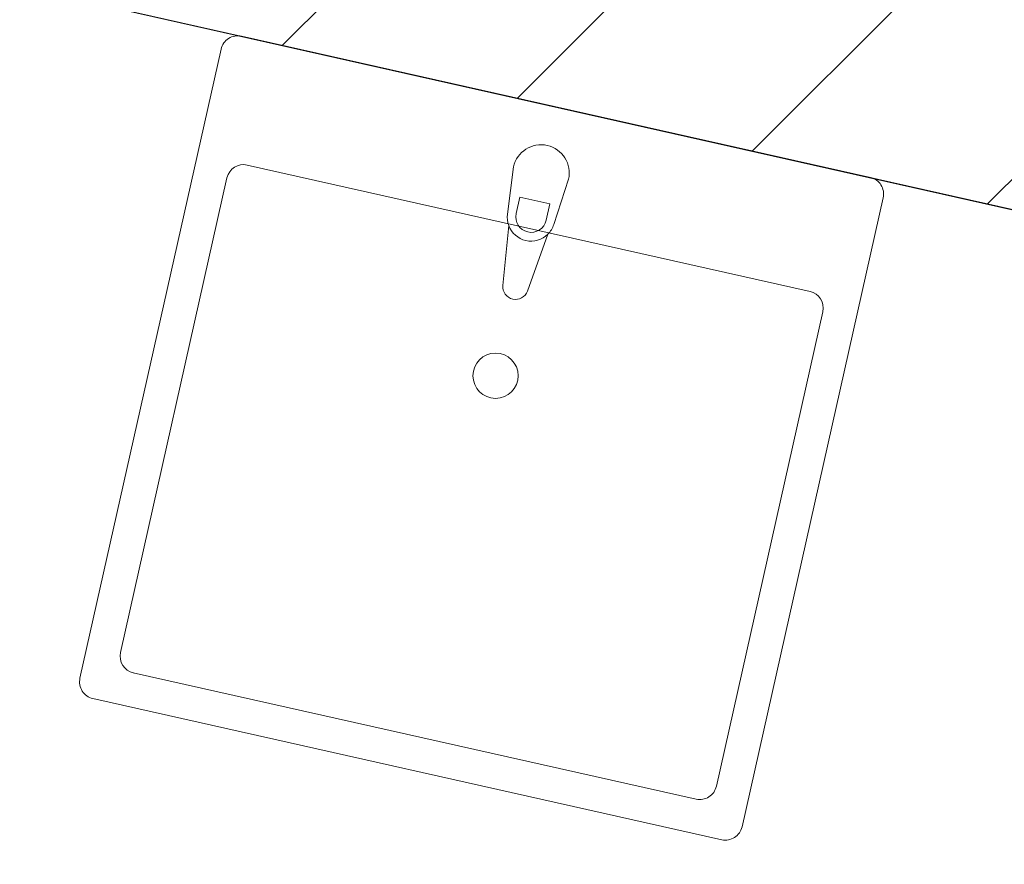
# Model space of a CAD drawing. Header units: millimetres. Extents: x -7213913 to -6930480, y 6129472 to 6353620.
# Tile 147 of 256: x -7192257 to -7191386, y 6173878 to 6174624. Entities that reach past the tile are written whole.
import ezdxf
from ezdxf.enums import TextEntityAlignment as Align

# ---------------------------------------------------------------- set-up
doc = ezdxf.new("R2010")
doc.units = ezdxf.units.MM
doc.header["$MEASUREMENT"] = 0
for name, color, linetype in [('S - квартира_помещение.АР', 7, 'Continuous'), ('АР-Мебель_Сантехника.АР', 7, 'Continuous'), ('АР-Стены_Перегородки_межквартирные_200.АР', 7, 'Continuous'), ('АР-Чертеж-Размеры.АР', 7, 'Continuous')]:
    doc.layers.add(name, color=color, linetype=linetype)
for name, color, linetype, lineweight in [('S - квартира_помещение.АР_Ном._пера__101', 252, 'Continuous', 0), ('S - квартира_помещение.АР_Ном._пера__2', 8, 'Continuous', 15), ('АР-Мебель_Сантехника.АР_Ном._пера__101', 252, 'Continuous', 0), ('АР-Стены_Перегородки_межквартирные_200.АР_Ном._пера__1', 7, 'Continuous', 30), ('АР-Чертеж-Размеры.АР_Ном._пера__1', 7, 'Continuous', 0), ('Паспорта Зон Archicad_Ном._пера__1', 7, 'Continuous', 0)]:
    doc.layers.add(name, color=color, linetype=linetype, lineweight=lineweight)
doc.styles.add('РЎР“Р•РќР•Р\xa0Р\x98Р\xa0_РЎРўР\x98Р›Р¬_1', font='txt')
doc.styles.add('РЎР“Р•РќР•Р\xa0Р\x98Р\xa0_РЎРўР\x98Р›Р¬_2', font='calibri.ttf')
doc.styles.add('РЎР“Р•РќР•Р\xa0Р\x98Р\xa0_РЎРўР\x98Р›Р¬_3', font='GOST_Common.ttf')
doc.dimstyles.new('СГЕНЕРИР_СТИЛЬ__5', dxfattribs={"dimtxt": 200, "dimasz": 142.5, "dimexe": 0.18, "dimexo": 0.0625, "dimgap": 0, "dimtad": 1, "dimdec": 0, "dimzin": 0, "dimdsep": 46, "dimtxsty": 'РЎР“Р•РќР•Р\xa0Р\x98Р\xa0_РЎРўР\x98Р›Р¬_3', "dimblk": 'ARROWHEAD_6', "dimblk1": 'ARROWHEAD_6', "dimblk2": 'ARROWHEAD_6', "dimcen": 0.09, "dimse1": 1, "dimse2": 1, "dimclrd": 7, "dimclre": 7, "dimclrt": 7, "dimazin": 0, "dimtfac": 1, "dimtdec": 4, "dimtmove": 0, "dimatfit": 3, "dimfxl": 1, "dimtolj": 1, "dimtzin": 0, "dimarcsym": 0})

# ---------------------------------------------------------------- blocks, each defined once
blk = doc.blocks.new('Кухня-столовая_1_37_10', base_point=(-7189706.6, 6172379.39))
at = {"layer": 'S - квартира_помещение.АР_Ном._пера__2', "color": 8, "linetype": 'Continuous', "lineweight": 15, "flags": 128}
blk.add_lwpolyline([(-7191575.17, 6171426.89), (-7190722.41, 6171235.37), (-7190722.63, 6171234.39), (-7186334.78, 6170248.9), (-7186314.01, 6170301.42), (-7186280.59, 6170774.66), (-7186280.57, 6170774.66), (-7186104.13, 6173271.83), (-7188699.21, 6173854.67), (-7193260.59, 6174879.12), (-7193758.06, 6172664.15), (-7191415.46, 6172138.01)], close=True, dxfattribs=at)
at = {"layer": 'Паспорта Зон Archicad_Ном._пера__1', "color": 7, "lineweight": 0, "style": 'РЎР“Р•РќР•Р\xa0Р\x98Р\xa0_РЎРўР\x98Р›Р¬_1'}
blk.add_attdef('ROOM_NUMBER', text='', height=250, rotation=347.34172, dxfattribs=at).set_placement((-7188108.72, 6171939.11), align=Align.MIDDLE_CENTER)
at = {"layer": 'Паспорта Зон Archicad_Ном._пера__1', "color": 7, "lineweight": 0, "style": 'РЎР“Р•РќР•Р\xa0Р\x98Р\xa0_РЎРўР\x98Р›Р¬_2'}
blk.add_attdef('ROOM_AREA', text='', height=200, rotation=347.34172, dxfattribs=at).set_placement((-7186570.13, 6170465.67), align=Align.MIDDLE_RIGHT)
blk = doc.blocks.new('Умывальник 23[77]_10', base_point=(-7191782.44, 6174547.09))
at = {"layer": 'АР-Мебель_Сантехника.АР_Ном._пера__101', "color": 252, "linetype": 'Continuous', "lineweight": 0}
for p, q in [((-7191557.72, 6174383.92), (-7192055.34, 6174495.61)), ((-7192073.26, 6174484.26), (-7192167.43, 6174064.7)), ((-7191814.3, 6174467.22), (-7191817.56, 6174452.71)), ((-7191787.76, 6174461.27), (-7191814.3, 6174467.22)), ((-7191791.02, 6174446.76), (-7191787.76, 6174461.27)), ((-7191640.54, 6173946.44), (-7191546.37, 6174366)), ((-7192156.08, 6174046.78), (-7191658.46, 6173935.09))]:
    blk.add_line(p, q, dxfattribs=at)
at = {"layer": 'АР-Мебель_Сантехника.АР_Ном._пера__101', "color": 252, "linetype": 'Continuous', "lineweight": 0, "flags": 128}
for points in [[(-7191504.36, 6174484.68), (-7192060.52, 6174609.51, 0.414214), (-7192078.44, 6174598.16), (-7192203.27, 6174042, 0.414214), (-7192191.92, 6174024.08), (-7191635.76, 6173899.24, 0.414214), (-7191617.84, 6173910.6), (-7191493.01, 6174466.76, 0.414214)], [(-7191771.18, 6174483.08), (-7191784.28, 6174443.02, -0.12102), (-7191789.55, 6174434.45), (-7191807.61, 6174384.25, -0.882566), (-7191829.27, 6174389.12), (-7191824.15, 6174442.22, -0.12102), (-7191825.26, 6174452.22), (-7191819.97, 6174494.03, -1)]]:
    blk.add_lwpolyline(points, format="xyb", close=True, dxfattribs=at)
at = {"layer": 'АР-Мебель_Сантехника.АР_Ном._пера__101', "color": 252, "linetype": 'Continuous', "lineweight": 0}
blk.add_circle((-7191835.79, 6174309.39), 20, dxfattribs=at)
for centre, radius, start, end in [((-7192058.62, 6174480.97), 15, 77.34962, 167.34962), ((-7191804.29, 6174449.74), 13.6, 167.34962, 347.34961), ((-7191804.35, 6174449.47), 21.09, 200.12064, 314.57859), ((-7191561, 6174369.28), 15, 347.34962, 77.34962), ((-7192152.79, 6174061.41), 15, 167.34962, 257.34962), ((-7191655.17, 6173949.72), 15, 257.34962, 347.34962)]:
    blk.add_arc(centre, radius, start, end, dxfattribs=at)
blk = doc.blocks.new('Стена_206_10', base_point=(-7193336.24, 6174998.62))
at = {"layer": 'АР-Стены_Перегородки_межквартирные_200.АР', "linetype": 'Continuous', "lineweight": 0, "true_color": 0x000000}
h = blk.add_hatch(dxfattribs=at)
h.set_pattern_fill('БЛОКИ_БЕТОННЫЕ_ЭФФЕКТИВН_28', color=18, style=0, pattern_type=2)
h.set_pattern_definition([(45, (-6566190.34, 6562677.8), (-127.279217, 127.279217), [])])
h.paths.add_polyline_path([(-7193260.58, 6174879.14), (-7185762.37, 6173195.08), (-7185718.54, 6173390.22), (-7193216.75, 6175074.28)])
at = {"layer": 'АР-Стены_Перегородки_межквартирные_200.АР_Ном._пера__1', "color": 7, "linetype": 'Continuous', "lineweight": 15, "flags": 128}
blk.add_lwpolyline([(-7193260.58, 6174879.14), (-7186104.13, 6173271.84)], dxfattribs=at)
blk = doc.blocks.new('*D1109', base_point=(-6566190.34, 6562677.79))
at = {"layer": 'АР-Чертеж-Размеры.АР_Ном._пера__1', "color": 7, "linetype": 'Continuous', "lineweight": 0, "transparency": 16777216}
for p, q in [((-7193615.57, 6173298.56), (-7193677.2, 6173024.14)), ((-7193556.78, 6173218.09), (-7193736, 6173104.61)), ((-7193646.39, 6173161.35), (-7193756.15, 6173186)), ((-7191304.73, 6172635.42), (-7193646.39, 6173161.35)), ((-7191273.91, 6172772.63), (-7191335.54, 6172498.22)), ((-7191394.34, 6172578.68), (-7191215.12, 6172692.17)), ((-7191194.96, 6172610.77), (-7191304.73, 6172635.42))]:
    blk.add_line(p, q, dxfattribs=at)
at = {"layer": 'АР-Чертеж-Размеры.АР_Ном._пера__1', "color": 7, "lineweight": 0, "transparency": 16777216, "insert": (-7192786.85, 6173009.3), "char_height": 200, "attachment_point": 7, "rotation": 347.34172, "style": 'РЎР“Р•РќР•Р\xa0Р\x98Р\xa0_РЎРўР\x98Р›Р¬_3'}
blk.add_mtext('\\A1;{\\pql;\\fGOST Common|b0|i0|c204|p0;\\W1.000000;2\xa0400}', dxfattribs=at)
blk = doc.blocks.new('ARROWHEAD_6')
at = {"color": 0, "linetype": 'Continuous', "lineweight": 0}
for p, q in [((-0.5, -0.5), (0.5, 0.5)), ((0, 0), (-1, 0))]:
    blk.add_line(p, q, dxfattribs=at)

msp = doc.modelspace()

# ---------------------------------------------------------------- linework, layer by layer
at = {"layer": 'S - квартира_помещение.АР', "color": 254, "linetype": 'Continuous', "lineweight": 0, "true_color": 0xd8d8d8, "flags": 128}
msp.add_lwpolyline([(-7191575.17, 6171426.89), (-7190722.41, 6171235.37), (-7190722.63, 6171234.39), (-7186334.78, 6170248.9), (-7186314.01, 6170301.42), (-7186280.59, 6170774.66), (-7186280.57, 6170774.66), (-7186104.13, 6173271.83), (-7188699.21, 6173854.67), (-7193260.59, 6174879.12), (-7193758.06, 6172664.15), (-7191415.46, 6172138.01)], close=True, dxfattribs=at)
at = {"layer": 'S - квартира_помещение.АР_Ном._пера__101', "color": 252, "linetype": 'Continuous', "lineweight": 0, "flags": 128}
msp.add_lwpolyline([(-7191416.43, 6172138.23), (-7190919.07, 6174352.55), (-7193260.59, 6174879.12), (-7193758.66, 6172664.28)], close=True, dxfattribs=at)

# ---------------------------------------------------------------- block references
at = {"layer": 'S - квартира_помещение.АР', "color": 7, "linetype": 'Continuous', "lineweight": 0}
msp.add_blockref('Кухня-столовая_1_37_10', (-7189706.6, 6172379.39), dxfattribs=at)
at = {"layer": 'АР-Мебель_Сантехника.АР', "color": 252, "linetype": 'Continuous', "lineweight": 0}
msp.add_blockref('Умывальник 23[77]_10', (-7191782.44, 6174547.09), dxfattribs=at)
at = {"layer": 'АР-Стены_Перегородки_межквартирные_200.АР', "color": 7, "lineweight": 0}
msp.add_blockref('Стена_206_10', (-7193336.24, 6174998.62), dxfattribs=at)

# ---------------------------------------------------------------- dimensions: what is measured, and where the dimension line sits
at = {"layer": 'АР-Чертеж-Размеры.АР', "color": 7, "linetype": 'Continuous', "lineweight": 0}
dim = msp.add_linear_dim(base=(-7193646.39, 6173161.35), p1=(-7190919.07, 6174352.55), p2=(-7193260.58, 6174879.14), angle=167.34172, dimstyle='СГЕНЕРИР_СТИЛЬ__5', dxfattribs=at)
dim.commit()
dim.dimension.update_dxf_attribs({"geometry": '*D1109', "text_midpoint": (-7192430.2, 6173031.69), "dimtype": 160, "text_rotation": 347.34172})

doc.saveas('drawing.dxf')
